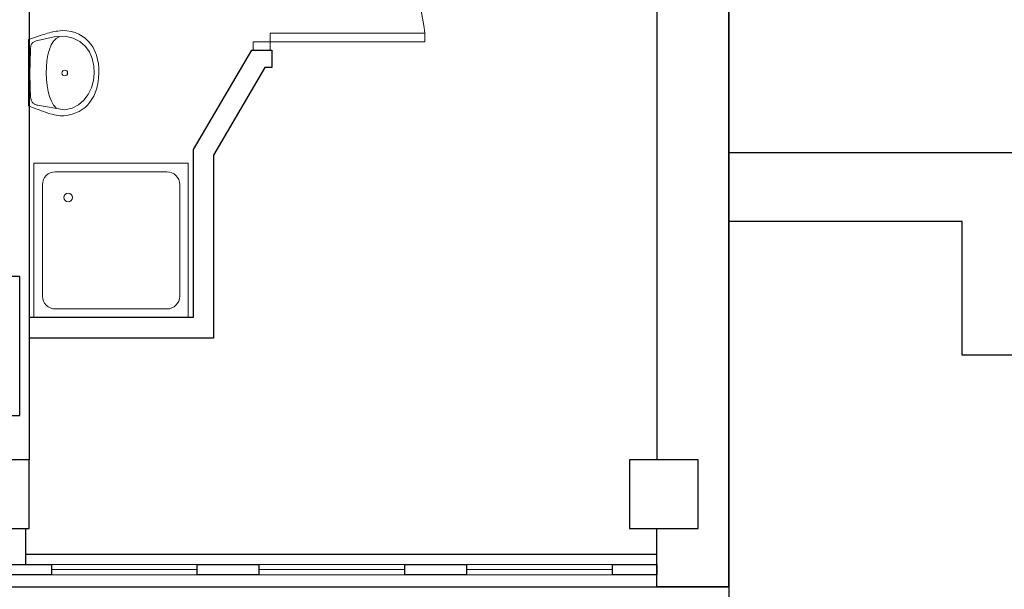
# Model space of a CAD drawing. Header units: millimetres. Extents: x 6612729504 to 6612744462, y 5733542327 to 5733549367.
# Tile 96 of 109: x 6612743039 to 6612743613, y 5733546289 to 5733546621. Entities that reach past the tile are written whole.
import ezdxf

# ---------------------------------------------------------------- set-up
doc = ezdxf.new("R2010")
doc.units = ezdxf.units.MM
doc.header["$MEASUREMENT"] = 0
for name, color, linetype in [('!!!!_SCIANY GRUBE', 7, 'Continuous'), ('A-ARM', 7, 'Continuous'), ('dwa_DRZWI', 7, 'Continuous'), ('inw_ŚCIANY cienkie', 7, 'Continuous'), ('STOLARKAOKIENNA', 7, 'Continuous'), ('WIDOK', 7, 'Continuous')]:
    doc.layers.add(name, color=color, linetype=linetype)

msp = doc.modelspace()

# ---------------------------------------------------------------- linework, layer by layer
at = {"layer": '!!!!_SCIANY GRUBE', "color": 252, "lineweight": 30}
for p, q in [((6612743452.516496, 5733546827.844686), (6612743452.516496, 5733546290.844684)), ((6612743452.516496, 5733546290.844684), (6612743452.516496, 5733546827.844686)), ((6612743044.516495, 5733546738.844686), (6612743044.516495, 5733546364.844685)), ((6612743410.516496, 5733546714.844685), (6612743410.516496, 5733546364.844685)), ((6612743174.096712, 5733546603.675306), (6612743140.104226, 5733546545.857273)), ((6612743174.096712, 5733546603.675306), (6612743186.096712, 5733546603.675306)), ((6612743180.096712, 5733546603.675306), (6612743185.096711, 5733546603.675306)), ((6612743186.096712, 5733546603.675306), (6612743186.096712, 5733546593.675306)), ((6612743182.006759, 5733546593.675306), (6612743152.104227, 5733546542.427341)), ((6612743186.096712, 5733546593.675306), (6612743182.006759, 5733546593.675306)), ((6612743140.104226, 5733546545.857273), (6612743140.104226, 5733546447.825315)), ((6612743152.104227, 5733546542.427341), (6612743152.104227, 5733546435.825314)), ((6612743140.104226, 5733546447.825315), (6612743044.516495, 5733546447.825315)), ((6612743152.104227, 5733546435.825314), (6612743044.516495, 5733546435.825314)), ((6612743044.516495, 5733546364.844685), (6612743004.516495, 5733546364.844685)), ((6612743044.516495, 5733546324.844684), (6612743044.516495, 5733546364.844685)), ((6612743434.516495, 5733546364.844685), (6612743394.516495, 5733546364.844685)), ((6612743394.516495, 5733546364.844685), (6612743394.516495, 5733546324.844684)), ((6612743434.516495, 5733546324.844684), (6612743434.516495, 5733546364.844685)), ((6612743004.516495, 5733546324.844684), (6612743044.516495, 5733546324.844684)), ((6612743042.516495, 5733546324.844684), (6612743042.516495, 5733546309.844685)), ((6612743394.516495, 5733546324.844684), (6612743434.516495, 5733546324.844684)), ((6612743042.516495, 5733546309.844685), (6612743042.516495, 5733546303.844685)), ((6612743410.516495, 5733546290.844685), (6612743452.516495, 5733546290.844685))]:
    msp.add_line(p, q, dxfattribs=at)
for points in [[(6612743015.245886, 5733546390.697541), (6612743039.146931, 5733546390.69717), (6612743039.1479, 5733546471.697171), (6612743012.520497, 5733546471.697286)], [(6612743452.516496, 5733546290.844684), (6612743410.516496, 5733546290.844684), (6612743410.516496, 5733546309.844685), (6612743410.516496, 5733546324.844684)]]:
    msp.add_lwpolyline(points, dxfattribs=at)
for points in [[(6612743394.516495, 5733546324.844684), (6612743434.516495, 5733546324.844684), (6612743434.516495, 5733546364.844685), (6612743394.516495, 5733546364.844685)], [(6612743021.516495, 5733546303.844685), (6612743057.516495, 5733546303.844685), (6612743057.516495, 5733546297.844685), (6612743021.516495, 5733546297.844685)], [(6612743142.516496, 5733546303.844685), (6612743178.516495, 5733546303.844685), (6612743178.516495, 5733546297.844685), (6612743142.516496, 5733546297.844685)], [(6612743263.516495, 5733546303.844685), (6612743299.516495, 5733546303.844685), (6612743299.516495, 5733546297.844685), (6612743263.516495, 5733546297.844685)], [(6612743384.516495, 5733546303.844685), (6612743410.516496, 5733546303.844685), (6612743410.516496, 5733546297.844685), (6612743384.516495, 5733546297.844685)]]:
    msp.add_lwpolyline(points, close=True, dxfattribs=at)
at = {"layer": '!!!!_SCIANY GRUBE', "color": 252, "lineweight": 30, "flags": 128}
msp.add_lwpolyline([(6612743452.516495, 5733546290.844685), (6612743443.516495, 5733545206.844683)], dxfattribs=at)
at = {"layer": 'A-ARM', "color": 252, "lineweight": 18}
for p, q in [((6612743044.114386, 5733546609.941838), (6612743045.320806, 5733546610.316052)), ((6612743045.320806, 5733546610.316052), (6612743046.509027, 5733546610.695532)), ((6612743046.509027, 5733546610.695532), (6612743047.678447, 5733546611.077718)), ((6612743047.678447, 5733546611.077718), (6612743048.829668, 5733546611.459151)), ((6612743048.719569, 5733546609.168442), (6612743060.182592, 5733546611.727779)), ((6612743048.829668, 5733546611.459151), (6612743049.962087, 5733546611.837276)), ((6612743049.962087, 5733546611.837276), (6612743051.076007, 5733546612.208632)), ((6612743051.076007, 5733546612.208632), (6612743052.171125, 5733546612.570514)), ((6612743052.171125, 5733546612.570514), (6612743053.247744, 5733546612.91931)), ((6612743053.247744, 5733546612.91931), (6612743054.305261, 5733546613.252764)), ((6612743054.305261, 5733546613.252764), (6612743055.344127, 5733546613.567266)), ((6612743055.344127, 5733546613.567266), (6612743056.364342, 5733546613.860109)), ((6612743056.364342, 5733546613.860109), (6612743057.365607, 5733546614.127835)), ((6612743057.365607, 5733546614.127835), (6612743058.347919, 5733546614.367887)), ((6612743058.347919, 5733546614.367887), (6612743059.31128, 5733546614.576802)), ((6612743060.231174, 5733546610.608747), (6612743058.68047, 5733546608.976671)), ((6612743059.31128, 5733546614.576802), (6612743060.255692, 5733546614.751877)), ((6612743060.182592, 5733546611.727779), (6612743065.602986, 5733546611.817122)), ((6612743060.182592, 5733546611.727779), (6612743060.232594, 5733546611.727779)), ((6612743062.032608, 5733546611.559925), (6612743060.231174, 5733546610.608747)), ((6612743060.255692, 5733546614.751877), (6612743061.181451, 5733546614.88965)), ((6612743061.181451, 5733546614.88965), (6612743063.944591, 5733546615.101124)), ((6612743062.032608, 5733546611.559925), (6612743062.082607, 5733546611.559925)), ((6612743063.944591, 5733546615.101124), (6612743066.568604, 5733546615.012534)), ((6612743065.602986, 5733546611.817122), (6612743070.249382, 5733546610.795402)), ((6612743066.568604, 5733546615.012534), (6612743069.046721, 5733546614.638469)), ((6612743069.046721, 5733546614.638469), (6612743071.373228, 5733546613.992919)), ((6612743070.249382, 5733546610.795402), (6612743074.132607, 5733546608.822654)), ((6612743071.373228, 5733546613.992919), (6612743073.541506, 5733546613.090925)), ((6612743073.541506, 5733546613.090925), (6612743075.545839, 5733546611.94587)), ((6612743075.545839, 5733546611.94587), (6612743077.379761, 5733546610.572497)), ((6612743077.379761, 5733546610.572497), (6612743079.037554, 5733546608.985094)), ((6612743044.114386, 5733546571.31157), (6612743044.114386, 5733546609.941838)), ((6612743044.114386, 5733546609.941838), (6612743044.164385, 5733546609.941838)), ((6612743045.307871, 5733546603.135588), (6612743045.378563, 5733546604.798044)), ((6612743045.378563, 5733546604.798044), (6612743045.407742, 5733546605.247613)), ((6612743045.407742, 5733546605.247613), (6612743045.455872, 5733546605.672364)), ((6612743045.455872, 5733546605.672364), (6612743045.524758, 5733546606.0729)), ((6612743045.524758, 5733546606.0729), (6612743045.616658, 5733546606.449521)), ((6612743045.616658, 5733546606.449521), (6612743045.733374, 5733546606.803129)), ((6612743045.733374, 5733546606.803129), (6612743045.877164, 5733546607.133726)), ((6612743045.877164, 5733546607.133726), (6612743046.049831, 5733546607.442061)), ((6612743046.049831, 5733546607.442061), (6612743046.253785, 5733546607.728588)), ((6612743046.253785, 5733546607.728588), (6612743046.490527, 5733546607.994059)), ((6612743046.490527, 5733546607.994059), (6612743046.762465, 5733546608.238771)), ((6612743046.762465, 5733546608.238771), (6612743047.071402, 5733546608.46333)), ((6612743047.071402, 5733546608.46333), (6612743047.419746, 5733546608.667885)), ((6612743047.419746, 5733546608.667885), (6612743047.809001, 5733546608.853337)), ((6612743047.809001, 5733546608.853337), (6612743048.241573, 5733546609.019989)), ((6612743048.241573, 5733546609.019989), (6612743048.719569, 5733546609.168442)), ((6612743057.377939, 5733546606.761316), (6612743056.321627, 5733546604.059392)), ((6612743058.68047, 5733546608.976671), (6612743057.377939, 5733546606.761316)), ((6612743074.132607, 5733546608.822654), (6612743077.263645, 5733546606.057859)), ((6612743077.263645, 5733546606.057859), (6612743079.652872, 5733546602.661052)), ((6612743079.037554, 5733546608.985094), (6612743080.512452, 5733546607.198401)), ((6612743080.512452, 5733546607.198401), (6612743081.798739, 5733546605.226105)), ((6612743081.798739, 5733546605.226105), (6612743082.890098, 5733546603.082946)), ((6612743045.137007, 5733546597.94622), (6612743045.186492, 5733546599.704336)), ((6612743045.186492, 5733546599.704336), (6612743045.243797, 5733546601.43583)), ((6612743045.243797, 5733546601.43583), (6612743045.307871, 5733546603.135588)), ((6612743055.508973, 5733546600.968815), (6612743054.938176, 5733546597.586446)), ((6612743056.321627, 5733546604.059392), (6612743055.508973, 5733546600.968815)), ((6612743079.652872, 5733546602.661052), (6612743081.311268, 5733546598.791362)), ((6612743081.311268, 5733546598.791362), (6612743082.249812, 5733546594.608373)), ((6612743082.890098, 5733546603.082946), (6612743083.780662, 5733546600.78291)), ((6612743083.780662, 5733546600.78291), (6612743084.463814, 5733546598.34089)), ((6612743045.040445, 5733546592.566587), (6612743045.063157, 5733546594.372083)), ((6612743045.063157, 5733546594.372083), (6612743045.095495, 5733546596.167198)), ((6612743045.095495, 5733546596.167198), (6612743045.137007, 5733546597.94622)), ((6612743054.606677, 5733546594.009749), (6612743054.512672, 5733546590.33544)), ((6612743054.938176, 5733546597.586446), (6612743054.606677, 5733546594.009749)), ((6612743082.249812, 5733546594.608373), (6612743082.479485, 5733546590.271366)), ((6612743084.463814, 5733546598.34089), (6612743084.933838, 5733546595.770422)), ((6612743084.933838, 5733546595.770422), (6612743085.184418, 5733546593.086246)), ((6612743085.184418, 5733546593.086246), (6612743085.209535, 5733546590.30265)), ((6612743045.026157, 5733546588.944619), (6612743045.027963, 5733546590.755378)), ((6612743045.036084, 5733546587.139125), (6612743045.026157, 5733546588.944619)), ((6612743045.027963, 5733546590.755378), (6612743045.040445, 5733546592.566587)), ((6612743045.058194, 5733546585.344159), (6612743045.036084, 5733546587.139125)), ((6612743054.512672, 5733546590.33544), (6612743054.653154, 5733546586.661731)), ((6612743066.61117, 5733546590.284), (6612743066.661169, 5733546590.284)), ((6612743067.654397, 5733546590.335289), (6612743067.704397, 5733546590.335289)), ((6612743082.479485, 5733546590.271366), (6612743082.010513, 5733546585.940376)), ((6612743085.061685, 5733546587.858525), (6612743084.774706, 5733546585.489452)), ((6612743085.209535, 5733546590.30265), (6612743085.061685, 5733546587.858525)), ((6612743045.09339, 5733546583.565137), (6612743045.058194, 5733546585.344159)), ((6612743045.14182, 5733546581.807471), (6612743045.09339, 5733546583.565137)), ((6612743045.204992, 5733546580.076129), (6612743045.14182, 5733546581.807471)), ((6612743054.653154, 5733546586.661731), (6612743055.026767, 5733546583.085186)), ((6612743055.026767, 5733546583.085186), (6612743055.630804, 5733546579.703419)), ((6612743080.854179, 5733546581.774383), (6612743079.02116, 5733546577.93312)), ((6612743082.010513, 5733546585.940376), (6612743080.854179, 5733546581.774383)), ((6612743084.346045, 5733546583.205362), (6612743083.773593, 5733546581.015275)), ((6612743084.774706, 5733546585.489452), (6612743084.346045, 5733546583.205362)), ((6612743045.282904, 5733546578.376822), (6612743045.204992, 5733546580.076129)), ((6612743045.376457, 5733546576.714366), (6612743045.282904, 5733546578.376822)), ((6612743045.431355, 5733546576.095438), (6612743045.376457, 5733546576.714366)), ((6612743045.516637, 5733546575.52795), (6612743045.431355, 5733546576.095438)), ((6612743055.630804, 5733546579.703419), (6612743056.463461, 5733546576.613441)), ((6612743056.463461, 5733546576.613441), (6612743057.52188, 5733546573.912872)), ((6612743079.02116, 5733546577.93312), (6612743076.522285, 5733546574.575718)), ((6612743082.187093, 5733546576.95562), (6612743081.168531, 5733546575.104853)), ((6612743083.054494, 5733546578.928968), (6612743082.187093, 5733546576.95562)), ((6612743083.773593, 5733546581.015275), (6612743083.054494, 5733546578.928968)), ((6612743047.018007, 5733546570.155537), (6612743044.114386, 5733546571.31157)), ((6612743045.631247, 5733546575.009795), (6612743045.516637, 5733546575.52795)), ((6612743045.775037, 5733546574.538116), (6612743045.631247, 5733546575.009795)), ((6612743045.946652, 5733546574.110808), (6612743045.775037, 5733546574.538116)), ((6612743046.146093, 5733546573.724862), (6612743045.946652, 5733546574.110808)), ((6612743046.372306, 5733546573.378173), (6612743046.146093, 5733546573.724862)), ((6612743046.624991, 5733546573.06758), (6612743046.372306, 5733546573.378173)), ((6612743046.902794, 5733546572.791281), (6612743046.624991, 5733546573.06758)), ((6612743047.205866, 5733546572.546267), (6612743046.902794, 5733546572.791281)), ((6612743048.456055, 5733546569.58865), (6612743047.018007, 5733546570.155537)), ((6612743047.533154, 5733546572.330132), (6612743047.205866, 5733546572.546267)), ((6612743047.884355, 5733546572.140166), (6612743047.533154, 5733546572.330132)), ((6612743048.258268, 5733546571.974266), (6612743047.884355, 5733546572.140166)), ((6612743048.654894, 5733546571.829424), (6612743048.258268, 5733546571.974266)), ((6612743049.073027, 5733546571.703232), (6612743048.654894, 5733546571.829424)), ((6612743049.512519, 5733546571.593134), (6612743049.073027, 5733546571.703232)), ((6612743065.138678, 5733546569.003864), (6612743049.512519, 5733546571.593134)), ((6612743049.512519, 5733546571.593134), (6612743049.562519, 5733546571.593134)), ((6612743057.52188, 5733546573.912872), (6612743058.804407, 5733546571.698419)), ((6612743058.804407, 5733546571.698419), (6612743060.308635, 5733546570.067698)), ((6612743069.570141, 5733546569.951735), (6612743065.138678, 5733546569.003864)), ((6612743073.368237, 5733546571.862213), (6612743069.570141, 5733546569.951735)), ((6612743076.522285, 5733546574.575718), (6612743073.368237, 5733546571.862213)), ((6612743077.183929, 5733546570.381147), (6612743075.538018, 5733546569.114414)), ((6612743078.669355, 5733546571.808216), (6612743077.183929, 5733546570.381147)), ((6612743079.996855, 5733546573.385693), (6612743078.669355, 5733546571.808216)), ((6612743081.168531, 5733546575.104853), (6612743079.996855, 5733546573.385693)), ((6612743049.881018, 5733546569.036052), (6612743048.456055, 5733546569.58865)), ((6612743051.289285, 5733546568.50391), (6612743049.881018, 5733546569.036052)), ((6612743052.678451, 5733546567.996735), (6612743051.289285, 5733546568.50391)), ((6612743054.044905, 5733546567.520694), (6612743052.678451, 5733546567.996735)), ((6612743055.38609, 5733546567.08045), (6612743054.044905, 5733546567.520694)), ((6612743056.698248, 5733546566.682321), (6612743055.38609, 5733546567.08045)), ((6612743057.978819, 5733546566.330818), (6612743056.698248, 5733546566.682321)), ((6612743059.224495, 5733546566.031658), (6612743057.978819, 5733546566.330818)), ((6612743060.43242, 5733546565.790254), (6612743059.224495, 5733546566.031658)), ((6612743061.599133, 5733546565.61202), (6612743060.43242, 5733546565.790254)), ((6612743062.721926, 5733546565.502373), (6612743061.599133, 5733546565.61202)), ((6612743063.797642, 5733546565.466726), (6612743062.721926, 5733546565.502373)), ((6612743064.823273, 5733546565.510044), (6612743063.797642, 5733546565.466726)), ((6612743067.30545, 5733546565.835526), (6612743064.823273, 5733546565.510044)), ((6612743069.615714, 5733546566.367969), (6612743067.30545, 5733546565.835526)), ((6612743071.756317, 5733546567.09835), (6612743069.615714, 5733546566.367969)), ((6612743073.729816, 5733546568.016739), (6612743071.756317, 5733546567.09835)), ((6612743075.538018, 5733546569.114414), (6612743073.729816, 5733546568.016739)), ((6612743047.31036, 5733546537.825315), (6612743047.31036, 5733546447.825315)), ((6612743137.310361, 5733546537.825315), (6612743047.31036, 5733546537.825315)), ((6612743137.310361, 5733546447.825315), (6612743137.310361, 5733546537.825315)), ((6612743124.810361, 5733546532.825315), (6612743059.81036, 5733546532.825315)), ((6612743052.310361, 5733546525.325314), (6612743052.310361, 5733546460.325314)), ((6612743132.31036, 5733546460.325314), (6612743132.31036, 5733546525.325314)), ((6612743059.81036, 5733546452.825314), (6612743124.810361, 5733546452.825314)), ((6612743047.31036, 5733546447.825315), (6612743137.310361, 5733546447.825315))]:
    msp.add_line(p, q, dxfattribs=at)
for centre, radius in [((6612743065.297359, 5733546590.410944), 1.683648), ((6612743067.310361, 5733546517.825314), 2.5)]:
    msp.add_circle(centre, radius, dxfattribs=at)
for centre, radius, start, end in [((6612743059.810361, 5733546525.325315), 7.5, 90, 180), ((6612743124.810361, 5733546525.325315), 7.499999, 0, 90), ((6612743059.810362, 5733546460.325315), 7.5, 180, 270), ((6612743124.81036, 5733546460.325314), 7.5, 270, 0)]:
    msp.add_arc(centre, radius, start, end, dxfattribs=at)
at = {"layer": 'dwa_DRZWI', "color": 252, "lineweight": 20}
for points in [[(6612743275.140301, 5733546608.675476), (6612743185.096703, 5733546608.675315), (6612743185.096694, 5733546613.675315), (6612743275.140291, 5733546613.675476)], [(6612743185.096711, 5733546603.675315), (6612743175.096712, 5733546603.675298), (6612743175.096703, 5733546608.675298), (6612743185.096703, 5733546608.675315)]]:
    msp.add_lwpolyline(points, close=True, dxfattribs=at)
msp.add_arc((6612743182.003374, 5733546605.201083), 93.525396, 5.237022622, 88.104682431, dxfattribs=at)
at = {"layer": 'inw_ŚCIANY cienkie', "color": 252, "lineweight": 30}
for p, q in [((6612743628.516496, 5733546543.844685), (6612743452.516495, 5733546543.844685)), ((6612743628.516496, 5733546543.844685), (6612743452.516495, 5733546543.844685)), ((6612743628.516496, 5733546543.844685), (6612743452.516495, 5733546543.844685)), ((6612743588.516496, 5733546503.844685), (6612743452.516495, 5733546503.844685)), ((6612743588.516496, 5733546503.844685), (6612743452.516495, 5733546503.844685)), ((6612743588.516496, 5733546503.844685), (6612743452.516495, 5733546503.844685)), ((6612743588.516496, 5733546425.844685), (6612743588.516496, 5733546503.844685)), ((6612743588.516496, 5733546425.844685), (6612743588.516496, 5733546503.844685)), ((6612743588.516496, 5733546425.844685), (6612743588.516496, 5733546503.844685)), ((6612744192.409531, 5733546425.844685), (6612743588.516496, 5733546425.844685)), ((6612744192.409531, 5733546425.844685), (6612743588.516496, 5733546425.844685)), ((6612744298.273997, 5733546425.844685), (6612743588.516496, 5733546425.844685))]:
    msp.add_line(p, q, dxfattribs=at)
at = {"layer": 'STOLARKAOKIENNA', "color": 252, "lineweight": 18}
for p, q in [((6612743057.516495, 5733546303.844685), (6612743142.516496, 5733546303.844685)), ((6612743057.516495, 5733546300.844685), (6612743142.516496, 5733546300.844685)), ((6612743178.516495, 5733546303.844685), (6612743263.516495, 5733546303.844685)), ((6612743178.516495, 5733546300.844685), (6612743263.516495, 5733546300.844685)), ((6612743299.516495, 5733546303.844685), (6612743384.516495, 5733546303.844685)), ((6612743299.516495, 5733546300.844685), (6612743384.516495, 5733546300.844685)), ((6612743057.516495, 5733546297.844685), (6612743142.516496, 5733546297.844685)), ((6612743178.516495, 5733546297.844685), (6612743263.516495, 5733546297.844685)), ((6612743299.516495, 5733546297.844685), (6612743384.516495, 5733546297.844685))]:
    msp.add_line(p, q, dxfattribs=at)
at = {"layer": 'WIDOK', "color": 252, "lineweight": 30}
for p, q in [((6612743042.516495, 5733546309.844685), (6612743410.516496, 5733546309.844685)), ((6612739015.516489, 5733546290.844684), (6612743410.516496, 5733546290.844684)), ((6612739022.516489, 5733546290.844684), (6612743410.516496, 5733546290.844684))]:
    msp.add_line(p, q, dxfattribs=at)

doc.saveas('drawing.dxf')
